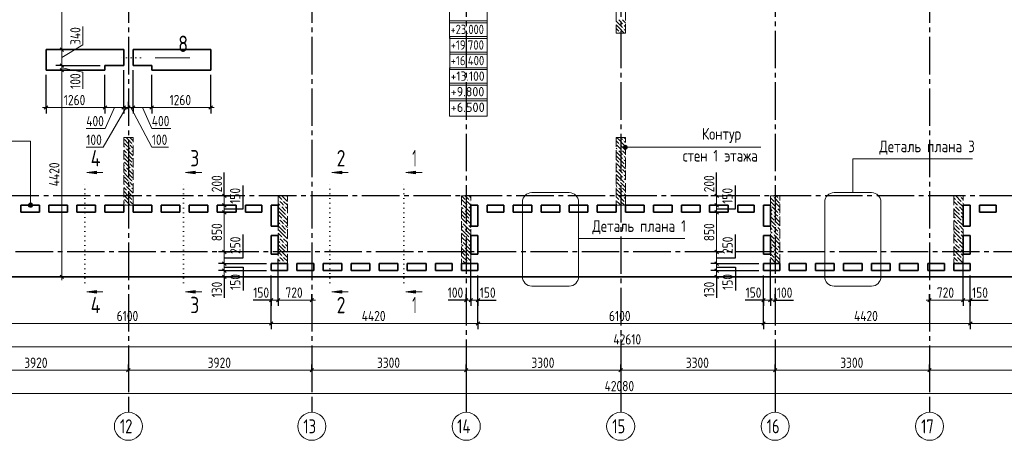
# Model space of a CAD drawing. Header units: millimetres. Extents: x 0 to 61017, y 0 to 42000.
# Tile 7 of 23: x 15398 to 36438, y 16370 to 25370. Entities that reach past the tile are written whole.
import ezdxf

# ---------------------------------------------------------------- set-up
doc = ezdxf.new("R2010")
doc.units = ezdxf.units.MM
for name, pattern in [('______2', [270, 200, -70]), ('______5', [1100, 800, -100, 100, -100]), ('______9', [100, 0, -100])]:
    doc.linetypes.add(name, pattern=pattern)
for name, color, linetype, lineweight in [('Standard', 7, 'Continuous', 25), ('Высотные отметки', 7, 'Continuous', 25), ('ЖБ Пилон', 180, 'Continuous', 25), ('Оси', 40, '______5', 18), ('Примечания', 7, 'Continuous', 25), ('Размерная выноска', 7, 'Continuous', 13), ('Узлы символ', 7, 'Continuous', 25)]:
    doc.layers.add(name, color=color, linetype=linetype, lineweight=lineweight)
doc.layers.add('ЖБ Перекрытие верхний уровень', color=7, linetype='Continuous', lineweight=25, true_color=0xe0e0ff)
doc.styles.add('GOST 2.304-81', font='txt')
doc.styles.add('ISOCPEUR', font='txt')

msp = doc.modelspace()

# ---------------------------------------------------------------- hatches: boundary and pattern name
at = {"layer": 'ЖБ Пилон', "linetype": 'Continuous', "lineweight": 18, "transparency": 33554687}
for points in [[(28290, 25263), (28297, 25270), (28303, 25263), (28297, 25257)], [(28140, 25107), (28143, 25103), (28140, 25100)], [(28210, 25103), (28217, 25110), (28223, 25103), (28217, 25097)], [(28290, 25183), (28297, 25190), (28303, 25183), (28297, 25177)], [(17620, 22827), (17623, 22823), (17620, 22820)], [(17620, 22747), (17623, 22743), (17620, 22740)], [(28290, 22783), (28297, 22790), (28303, 22783), (28297, 22777)], [(17650, 22623), (17657, 22630), (17663, 22623), (17657, 22617)], [(17730, 22703), (17737, 22710), (17743, 22703), (17737, 22697)], [(17770, 22583), (17777, 22590), (17783, 22583), (17777, 22577)], [(17810, 22703), (17817, 22710), (17820, 22707), (17820, 22700), (17817, 22697)], [(28140, 22707), (28143, 22703), (28140, 22700)], [(28170, 22583), (28177, 22590), (28183, 22583), (28177, 22577)], [(28210, 22703), (28217, 22710), (28223, 22703), (28217, 22697)], [(28250, 22583), (28257, 22590), (28263, 22583), (28257, 22577)], [(28330, 22663), (28337, 22670), (28340, 22667), (28340, 22660), (28337, 22657)], [(17620, 22427), (17623, 22423), (17620, 22420)], [(17620, 22347), (17623, 22343), (17620, 22340)], [(17690, 22503), (17697, 22510), (17703, 22503), (17697, 22497)], [(17730, 22303), (17737, 22310), (17743, 22303), (17737, 22297)], [(17810, 22303), (17817, 22310), (17820, 22307), (17820, 22300), (17817, 22297)], [(28140, 22307), (28143, 22303), (28140, 22300)], [(28210, 22303), (28217, 22310), (28223, 22303), (28217, 22297)], [(28290, 22463), (28297, 22470), (28303, 22463), (28297, 22457)], [(28290, 22383), (28297, 22390), (28303, 22383), (28297, 22377)], [(17650, 22223), (17657, 22230), (17663, 22223), (17657, 22217)], [(17690, 22103), (17697, 22110), (17703, 22103), (17697, 22097)], [(17770, 22183), (17777, 22190), (17783, 22183), (17777, 22177)], [(28170, 22183), (28177, 22190), (28183, 22183), (28177, 22177)], [(28250, 22183), (28257, 22190), (28263, 22183), (28257, 22177)], [(28330, 22263), (28337, 22270), (28340, 22267), (28340, 22260), (28337, 22257)], [(17620, 22027), (17623, 22023), (17620, 22020)], [(17620, 21947), (17623, 21943), (17620, 21940)], [(17730, 21903), (17737, 21910), (17743, 21903), (17737, 21897)], [(17810, 21903), (17817, 21910), (17820, 21907), (17820, 21900), (17817, 21897)], [(28140, 21907), (28143, 21903), (28140, 21900)], [(28210, 21903), (28217, 21910), (28223, 21903), (28217, 21897)], [(28290, 22063), (28297, 22070), (28303, 22063), (28297, 22057)], [(28290, 21983), (28297, 21990), (28303, 21983), (28297, 21977)], [(17650, 21823), (17657, 21830), (17663, 21823), (17657, 21817)], [(17690, 21703), (17697, 21710), (17703, 21703), (17697, 21697)], [(17770, 21783), (17777, 21790), (17783, 21783), (17777, 21777)], [(28170, 21783), (28177, 21790), (28183, 21783), (28177, 21777)], [(28250, 21783), (28257, 21790), (28263, 21783), (28257, 21777)], [(28330, 21863), (28337, 21870), (28340, 21867), (28340, 21860), (28337, 21857)], [(17620, 21627), (17623, 21623), (17620, 21620)], [(17620, 21547), (17623, 21543), (17620, 21540)], [(17730, 21503), (17737, 21510), (17743, 21503), (17737, 21497)], [(17810, 21503), (17817, 21510), (17820, 21507), (17820, 21500), (17817, 21497)], [(20930, 21503), (20937, 21510), (20943, 21503), (20937, 21497)], [(21010, 21503), (21017, 21510), (21023, 21503), (21017, 21497)], [(21090, 21583), (21097, 21590), (21103, 21583), (21097, 21577)], [(24930, 21503), (24937, 21510), (24943, 21503), (24937, 21497)], [(25010, 21503), (25017, 21510), (25023, 21503), (25017, 21497)], [(28140, 21507), (28143, 21503), (28140, 21500)], [(28210, 21503), (28217, 21510), (28223, 21503), (28217, 21497)], [(28290, 21663), (28297, 21670), (28303, 21663), (28297, 21657)], [(28290, 21583), (28297, 21590), (28303, 21583), (28297, 21577)], [(28330, 21463), (28337, 21470), (28340, 21467), (28340, 21460), (28337, 21457)], [(31490, 21583), (31497, 21590), (31503, 21583), (31497, 21577)], [(31530, 21463), (31537, 21470), (31543, 21463), (31537, 21457)], [(31610, 21543), (31617, 21550), (31623, 21543), (31617, 21537)], [(35410, 21503), (35417, 21510), (35423, 21503), (35417, 21497)], [(35490, 21583), (35497, 21590), (35503, 21583), (35497, 21577)], [(35530, 21463), (35537, 21470), (35543, 21463), (35537, 21457)], [(17650, 21423), (17657, 21430), (17663, 21423), (17657, 21417)], [(20970, 21383), (20977, 21390), (20983, 21383), (20977, 21377)], [(21050, 21383), (21057, 21390), (21063, 21383), (21057, 21377)], [(21090, 21263), (21097, 21270), (21103, 21263), (21097, 21257)], [(24850, 21423), (24857, 21430), (24863, 21423), (24857, 21417)], [(24890, 21303), (24897, 21310), (24903, 21303), (24897, 21297)], [(24970, 21383), (24977, 21390), (24983, 21383), (24977, 21377)], [(31450, 21383), (31457, 21390), (31463, 21383), (31457, 21377)], [(31490, 21263), (31497, 21270), (31503, 21263), (31497, 21257)], [(31570, 21343), (31577, 21350), (31583, 21343), (31577, 21337)], [(35370, 21383), (35377, 21390), (35383, 21383), (35377, 21377)], [(35450, 21383), (35457, 21390), (35463, 21383), (35457, 21377)], [(35490, 21263), (35497, 21270), (35503, 21263), (35497, 21257)], [(20930, 21103), (20937, 21110), (20943, 21103), (20937, 21097)], [(21010, 21103), (21017, 21110), (21023, 21103), (21017, 21097)], [(21090, 21183), (21097, 21190), (21103, 21183), (21097, 21177)], [(24930, 21103), (24937, 21110), (24943, 21103), (24937, 21097)], [(25010, 21103), (25017, 21110), (25023, 21103), (25017, 21097)], [(31490, 21183), (31497, 21190), (31503, 21183), (31497, 21177)], [(31530, 21063), (31537, 21070), (31543, 21063), (31537, 21057)], [(31610, 21223), (31617, 21230), (31623, 21223), (31617, 21217)], [(31610, 21143), (31617, 21150), (31623, 21143), (31617, 21137)], [(35410, 21103), (35417, 21110), (35423, 21103), (35417, 21097)], [(35490, 21183), (35497, 21190), (35503, 21183), (35497, 21177)], [(35530, 21063), (35537, 21070), (35543, 21063), (35537, 21057)], [(20970, 20983), (20977, 20990), (20983, 20983), (20977, 20977)], [(21050, 20983), (21057, 20990), (21063, 20983), (21057, 20977)], [(21090, 20863), (21097, 20870), (21103, 20863), (21097, 20857)], [(24850, 21023), (24857, 21030), (24863, 21023), (24857, 21017)], [(24890, 20903), (24897, 20910), (24903, 20903), (24897, 20897)], [(24970, 20983), (24977, 20990), (24983, 20983), (24977, 20977)], [(31450, 20983), (31457, 20990), (31463, 20983), (31457, 20977)], [(31490, 20863), (31497, 20870), (31503, 20863), (31497, 20857)], [(31570, 20943), (31577, 20950), (31583, 20943), (31577, 20937)], [(31610, 20823), (31617, 20830), (31623, 20823), (31617, 20817)], [(35370, 20983), (35377, 20990), (35383, 20983), (35377, 20977)], [(35450, 20983), (35457, 20990), (35463, 20983), (35457, 20977)], [(35490, 20863), (35497, 20870), (35503, 20863), (35497, 20857)], [(20930, 20703), (20937, 20710), (20943, 20703), (20937, 20697)], [(21010, 20703), (21017, 20710), (21023, 20703), (21017, 20697)], [(21090, 20783), (21097, 20790), (21103, 20783), (21097, 20777)], [(24850, 20623), (24857, 20630), (24863, 20623), (24857, 20617)], [(24930, 20703), (24937, 20710), (24943, 20703), (24937, 20697)], [(25010, 20703), (25017, 20710), (25023, 20703), (25017, 20697)], [(31490, 20783), (31497, 20790), (31503, 20783), (31497, 20777)], [(31530, 20663), (31537, 20670), (31543, 20663), (31537, 20657)], [(31610, 20743), (31617, 20750), (31623, 20743), (31617, 20737)], [(35410, 20703), (35417, 20710), (35423, 20703), (35417, 20697)], [(35490, 20783), (35497, 20790), (35503, 20783), (35497, 20777)], [(35530, 20663), (35537, 20670), (35543, 20663), (35537, 20657)], [(20970, 20583), (20977, 20590), (20983, 20583), (20977, 20577)], [(21050, 20583), (21057, 20590), (21063, 20583), (21057, 20577)], [(21090, 20463), (21097, 20470), (21103, 20463), (21097, 20457)], [(24890, 20503), (24897, 20510), (24903, 20503), (24897, 20497)], [(24970, 20583), (24977, 20590), (24983, 20583), (24977, 20577)], [(31450, 20583), (31457, 20590), (31463, 20583), (31457, 20577)], [(31490, 20463), (31497, 20470), (31503, 20463), (31497, 20457)], [(31570, 20543), (31577, 20550), (31583, 20543), (31577, 20537)], [(31610, 20423), (31617, 20430), (31623, 20423), (31617, 20417)], [(35370, 20583), (35377, 20590), (35383, 20583), (35377, 20577)], [(35450, 20583), (35457, 20590), (35463, 20583), (35457, 20577)], [(35490, 20463), (35497, 20470), (35503, 20463), (35497, 20457)], [(20930, 20303), (20937, 20310), (20943, 20303), (20937, 20297)], [(21010, 20303), (21017, 20310), (21023, 20303), (21017, 20297)], [(21090, 20383), (21097, 20390), (21103, 20383), (21097, 20377)], [(24850, 20223), (24857, 20230), (24863, 20223), (24857, 20217)], [(24930, 20303), (24937, 20310), (24943, 20303), (24937, 20297)], [(25010, 20303), (25017, 20310), (25023, 20303), (25017, 20297)], [(31490, 20383), (31497, 20390), (31503, 20383), (31497, 20377)], [(31530, 20263), (31537, 20270), (31543, 20263), (31537, 20257)], [(31610, 20343), (31617, 20350), (31623, 20343), (31617, 20337)], [(35410, 20303), (35417, 20310), (35423, 20303), (35417, 20297)], [(35490, 20383), (35497, 20390), (35503, 20383), (35497, 20377)], [(35530, 20263), (35537, 20270), (35543, 20263), (35537, 20257)], [(20970, 20183), (20977, 20190), (20983, 20183), (20977, 20177)], [(21050, 20183), (21057, 20190), (21063, 20183), (21057, 20177)], [(24970, 20183), (24977, 20190), (24983, 20183), (24977, 20177)], [(31450, 20183), (31457, 20190), (31463, 20183), (31457, 20177)], [(35370, 20183), (35377, 20190), (35383, 20183), (35377, 20177)], [(35450, 20183), (35457, 20190), (35463, 20183), (35457, 20177)]]:
    msp.add_hatch(color=7, dxfattribs=at).paths.add_polyline_path(points, flags=16)
at = {"layer": 'Примечания', "linetype": 'Continuous', "lineweight": 13, "transparency": 33554687}
for points in [[(28301, 22617), (28301, 22662), (28295, 22639)], [(28317, 22601), (28317, 22678), (28301, 22662)], [(28317, 22601), (28301, 22662), (28301, 22617)], [(28340, 22594), (28340, 22684), (28317, 22678)], [(28340, 22594), (28317, 22678), (28317, 22601)], [(28363, 22601), (28363, 22678), (28340, 22684)], [(28363, 22601), (28340, 22684), (28340, 22594)], [(28379, 22617), (28379, 22662), (28363, 22678)], [(28379, 22617), (28363, 22678), (28363, 22601)], [(28379, 22662), (28379, 22617), (28385, 22639)], [(15669, 21422), (15591, 21422), (15585, 21400)], [(15669, 21422), (15585, 21400), (15675, 21400)], [(15675, 21400), (15585, 21400), (15591, 21377)], [(15653, 21439), (15607, 21439), (15591, 21422)], [(15653, 21439), (15591, 21422), (15669, 21422)], [(15675, 21400), (15591, 21377), (15669, 21377)], [(15669, 21377), (15591, 21377), (15607, 21361)], [(15607, 21439), (15653, 21439), (15630, 21445)], [(15669, 21377), (15607, 21361), (15653, 21361)], [(15653, 21361), (15607, 21361), (15630, 21355)]]:
    msp.add_hatch(color=7, dxfattribs=at).paths.add_polyline_path(points)
at = {"layer": 'Узлы символ', "linetype": 'Continuous', "lineweight": 13, "transparency": 33554687}
for points in [[(17040, 22072), (16830, 22102), (17040, 22132)], [(19150, 22072), (18940, 22102), (19150, 22132)], [(22280, 22072), (22070, 22102), (22280, 22132)], [(23858, 22072), (23648, 22102), (23858, 22132)], [(17040, 19515), (16830, 19545), (17040, 19575)], [(19150, 19515), (18940, 19545), (19150, 19575)], [(22280, 19515), (22070, 19545), (22280, 19575)], [(23858, 19515), (23648, 19545), (23858, 19575)]]:
    msp.add_hatch(color=7, dxfattribs=at).paths.add_polyline_path(points, flags=16)

# ---------------------------------------------------------------- linework, layer by layer
at = {"layer": 'Standard', "color": 7, "linetype": 'Continuous', "lineweight": 13, "transparency": 33554687}
for p, q in [((16297, 27100), (16297, 24730)), ((16747, 24830), (16747, 25221)), ((16297, 24560), (16747, 24830)), ((16297, 24730), (16297, 24390)), ((16297, 24390), (16297, 24290)), ((16297, 24340), (16747, 24250)), ((16297, 24290), (16297, 19870)), ((16747, 24250), (16747, 23890)), ((15960, 23490), (15885, 23490)), ((17670, 23490), (17180, 22640)), ((17220, 23490), (17620, 23490)), ((17420, 23490), (17227, 23040)), ((17620, 23490), (17720, 23490)), ((17720, 23490), (17820, 23490)), ((17770, 23490), (18220, 22640)), ((17820, 23490), (18220, 23490)), ((18020, 23490), (18220, 23040)), ((18220, 23490), (19480, 23490)), ((19480, 23490), (19555, 23490)), ((17227, 23040), (16820, 23040)), ((18220, 23040), (18627, 23040)), ((17180, 22640), (16820, 22640)), ((18220, 22640), (18580, 22640)), ((19770, 21600), (19770, 21675)), ((30290, 21600), (30290, 21675)), ((19770, 21250), (19770, 20400)), ((30290, 21250), (30290, 20400)), ((19770, 20400), (19770, 20150)), ((30290, 20400), (30290, 20150)), ((19770, 20150), (19770, 20000)), ((19770, 20000), (19770, 19870)), ((30290, 20150), (30290, 20000)), ((30290, 20000), (30290, 19870)), ((16297, 19870), (16297, 19795)), ((19770, 19870), (19770, 19795)), ((30290, 19870), (30290, 19795)), ((20770, 19370), (20695, 19370)), ((20770, 19370), (20920, 19370)), ((20920, 19370), (21640, 19370)), ((21640, 19370), (21715, 19370)), ((24940, 19370), (24865, 19370)), ((25040, 19370), (24940, 19370)), ((25190, 19370), (25040, 19370)), ((25190, 19370), (25265, 19370)), ((31290, 19370), (31215, 19370)), ((31290, 19370), (31440, 19370)), ((31440, 19370), (31540, 19370)), ((31540, 19370), (31615, 19370)), ((34840, 19370), (34765, 19370)), ((35560, 19370), (34840, 19370)), ((35710, 19370), (35560, 19370)), ((35710, 19370), (35785, 19370)), ((14670, 18870), (20770, 18870)), ((20770, 18870), (25190, 18870)), ((25190, 18870), (31290, 18870)), ((31290, 18870), (35710, 18870)), ((35710, 18870), (41810, 18870)), ((7100, 18370), (49710, 18370)), ((13800, 17870), (17720, 17870)), ((17720, 17870), (21640, 17870)), ((21640, 17870), (24940, 17870)), ((24940, 17870), (28240, 17870)), ((28240, 17870), (31540, 17870)), ((31540, 17870), (34840, 17870)), ((34840, 17870), (38760, 17870)), ((49280, 17370), (7200, 17370))]:
    msp.add_line(p, q, dxfattribs=at)
at = {"layer": 'Standard', "color": 251, "linetype": 'Continuous', "lineweight": -3, "true_color": 0x656565, "transparency": 33554687}
for p, q in [((16297, 24730), (16172, 24730)), ((16297, 24730), (16422, 24730)), ((16297, 24390), (16172, 24390)), ((16297, 24290), (16172, 24290)), ((16297, 24390), (16422, 24390)), ((16297, 24290), (16422, 24290)), ((16297, 24290), (16297, 24290)), ((15960, 23490), (15960, 24190)), ((19480, 23490), (19480, 24190)), ((15960, 23490), (15960, 23615)), ((17220, 23490), (17220, 23615)), ((17620, 23490), (17620, 23615)), ((17720, 23490), (17720, 23615)), ((17820, 23490), (17820, 23615)), ((18220, 23490), (18220, 23615)), ((19480, 23490), (19480, 23615)), ((15960, 23490), (15960, 23365)), ((17220, 23490), (17220, 23365)), ((17620, 23490), (17620, 23365)), ((17720, 23490), (17720, 23365)), ((17720, 23490), (17720, 23490)), ((17820, 23490), (17820, 23365)), ((18220, 23490), (18220, 23365)), ((19480, 23490), (19480, 23365)), ((19770, 21600), (19645, 21600)), ((19770, 21600), (19895, 21600)), ((19770, 21600), (19770, 21600)), ((30290, 21600), (30165, 21600)), ((30290, 21600), (30415, 21600)), ((30290, 21600), (30290, 21600)), ((19770, 21400), (19645, 21400)), ((19770, 21400), (19895, 21400)), ((19770, 21400), (19770, 21400)), ((30290, 21400), (30165, 21400)), ((30290, 21400), (30415, 21400)), ((30290, 21400), (30290, 21400)), ((19770, 21250), (19645, 21250)), ((19770, 21250), (19895, 21250)), ((19770, 21250), (19770, 21250)), ((30290, 21250), (30165, 21250)), ((30290, 21250), (30415, 21250)), ((30290, 21250), (30290, 21250)), ((19770, 20400), (19645, 20400)), ((19770, 20400), (19895, 20400)), ((19770, 20400), (19770, 20400)), ((30290, 20400), (30165, 20400)), ((30290, 20400), (30415, 20400)), ((30290, 20400), (30290, 20400)), ((19770, 20150), (19645, 20150)), ((19770, 20000), (19645, 20000)), ((19770, 20150), (19895, 20150)), ((19770, 20000), (19895, 20000)), ((30290, 20150), (30165, 20150)), ((30290, 20000), (30165, 20000)), ((30290, 20150), (30415, 20150)), ((30290, 20000), (30415, 20000)), ((16297, 19870), (16172, 19870)), ((16297, 19870), (16422, 19870)), ((16297, 19870), (16297, 19870)), ((19770, 19870), (19645, 19870)), ((19770, 19870), (19895, 19870)), ((19770, 19870), (19770, 19870)), ((30290, 19870), (30165, 19870)), ((30290, 19870), (30415, 19870)), ((30290, 19870), (30290, 19870)), ((20770, 19370), (20770, 19495)), ((20770, 19370), (20770, 19245)), ((20920, 19370), (20920, 19495)), ((20920, 19370), (20920, 19245)), ((21640, 19370), (21640, 19495)), ((21640, 19370), (21640, 19245)), ((21640, 19370), (21640, 19305)), ((24940, 19370), (24940, 19495)), ((24940, 19370), (24940, 19245)), ((24940, 19370), (24940, 19190)), ((25040, 19370), (25040, 19495)), ((25040, 19370), (25040, 19245)), ((25190, 19370), (25190, 19495)), ((25190, 19370), (25190, 19245)), ((31290, 19370), (31290, 19495)), ((31290, 19370), (31290, 19245)), ((31440, 19370), (31440, 19495)), ((31440, 19370), (31440, 19245)), ((31540, 19370), (31540, 19495)), ((31540, 19370), (31540, 19245)), ((31540, 19370), (31540, 19190)), ((34840, 19370), (34840, 19495)), ((34840, 19370), (34840, 19245)), ((34840, 19370), (34840, 19305)), ((35560, 19370), (35560, 19495)), ((35560, 19370), (35560, 19245)), ((35710, 19370), (35710, 19495)), ((35710, 19370), (35710, 19245)), ((20770, 18870), (20770, 18995)), ((25190, 18870), (25190, 18995)), ((31290, 18870), (31290, 18995)), ((35710, 18870), (35710, 18995)), ((20770, 18870), (20770, 18745)), ((25190, 18870), (25190, 18745)), ((31290, 18870), (31290, 18745)), ((35710, 18870), (35710, 18745)), ((17720, 17870), (17720, 17995)), ((21640, 17870), (21640, 17995)), ((24940, 17870), (24940, 17995)), ((28240, 17870), (28240, 17995)), ((31540, 17870), (31540, 17995)), ((34840, 17870), (34840, 17995)), ((17720, 17870), (17720, 17745)), ((17720, 17870), (17720, 17418)), ((21640, 17870), (21640, 17745)), ((21640, 17870), (21640, 17418)), ((24940, 17870), (24940, 17745)), ((24940, 17870), (24940, 17418)), ((28240, 17870), (28240, 17745)), ((28240, 17870), (28240, 17418)), ((31540, 17870), (31540, 17745)), ((31540, 17870), (31540, 17418)), ((34840, 17870), (34840, 17745)), ((34840, 17870), (34840, 17418))]:
    msp.add_line(p, q, dxfattribs=at)
at = {"layer": 'Standard', "color": 7, "linetype": 'Continuous', "lineweight": 25, "transparency": 33554687}
for p, q in [((16260, 24767), (16335, 24692)), ((16260, 24428), (16335, 24353)), ((16260, 24328), (16335, 24253)), ((15922, 23453), (15997, 23528)), ((17183, 23453), (17258, 23528)), ((17582, 23453), (17658, 23528)), ((17682, 23453), (17758, 23528)), ((17782, 23453), (17858, 23528)), ((18182, 23453), (18258, 23528)), ((19442, 23453), (19517, 23528)), ((19733, 21638), (19807, 21562)), ((30253, 21638), (30328, 21562)), ((19733, 21438), (19807, 21362)), ((19733, 21287), (19807, 21212)), ((30253, 21438), (30328, 21362)), ((30253, 21287), (30328, 21212)), ((19733, 20438), (19807, 20362)), ((30253, 20438), (30328, 20362)), ((19733, 20187), (19807, 20112)), ((19733, 20038), (19807, 19962)), ((30253, 20187), (30328, 20112)), ((30253, 20038), (30328, 19962)), ((16260, 19907), (16335, 19833)), ((19733, 19907), (19807, 19833)), ((30253, 19907), (30328, 19833)), ((20733, 19333), (20807, 19407)), ((20882, 19333), (20958, 19407)), ((21602, 19333), (21677, 19407)), ((24977, 19407), (24902, 19333)), ((25077, 19407), (25002, 19333)), ((25228, 19407), (25153, 19333)), ((31253, 19333), (31328, 19407)), ((31402, 19333), (31477, 19407)), ((31502, 19333), (31577, 19407)), ((34877, 19407), (34802, 19333)), ((35597, 19407), (35522, 19333)), ((35748, 19407), (35672, 19333)), ((20733, 18833), (20807, 18907)), ((25153, 18833), (25228, 18907)), ((31253, 18833), (31328, 18907)), ((35672, 18833), (35748, 18907)), ((17682, 17833), (17758, 17907)), ((21602, 17833), (21677, 17907)), ((24902, 17833), (24977, 17907)), ((28202, 17833), (28277, 17907)), ((31502, 17833), (31577, 17907)), ((34802, 17833), (34877, 17907))]:
    msp.add_line(p, q, dxfattribs=at)
at = {"layer": 'Standard', "color": 251, "linetype": 'Continuous', "lineweight": -3, "true_color": 0x656565, "transparency": 33554687}
for points in [[(16297, 24730), (16697, 24730), (16697, 24730), (17120, 24730)], [(16297, 24390), (16710, 24390), (16710, 24390), (17120, 24390)], [(17620, 23490), (17620, 23507), (17620, 23507), (17620, 24071), (17620, 24071), (17620, 24290)], [(17820, 23490), (17820, 23507), (17820, 23507), (17820, 24156), (17820, 24156), (17820, 24290)], [(17220, 23490), (17220, 23507), (17220, 23507), (17220, 23899), (17220, 23899), (17220, 24190)], [(18220, 23490), (18220, 23507), (18220, 23507), (18220, 24190)], [(20920, 19370), (20920, 19387), (20920, 19387), (20920, 19714), (20920, 19714), (20920, 20250)], [(25040, 19370), (25040, 19387), (25040, 19387), (25040, 20250)], [(31440, 19370), (31440, 19387), (31440, 19387), (31440, 19835), (31440, 19835), (31440, 20250)], [(35560, 19370), (35560, 19387), (35560, 19387), (35560, 20250)], [(19770, 20150), (20036, 20150), (20036, 20150), (20670, 20150)], [(19770, 20000), (20064, 20000), (20064, 20000), (20670, 20000)], [(30290, 20150), (30556, 20150), (30556, 20150), (31190, 20150)], [(30290, 20000), (30584, 20000), (30584, 20000), (31190, 20000)], [(20770, 19370), (20770, 19387), (20770, 19387), (20770, 19627), (20770, 19627), (20770, 19900)], [(20770, 18870), (20770, 18887), (20770, 18887), (20770, 18887), (20770, 18887), (20770, 18887), (20770, 18887), (20770, 18887), (20770, 18887), (20770, 18887), (20770, 18887), (20770, 18887), (20770, 18887), (20770, 19900)], [(25190, 19370), (25190, 19387), (25190, 19387), (25190, 19900)], [(25190, 18870), (25190, 18887), (25190, 18887), (25190, 18887), (25190, 18887), (25190, 18887), (25190, 18887), (25190, 18887), (25190, 18887), (25190, 18887), (25190, 18887), (25190, 19900)], [(31290, 19370), (31290, 19387), (31290, 19387), (31290, 19716), (31290, 19716), (31290, 19900)], [(31290, 18870), (31290, 18887), (31290, 18887), (31290, 18887), (31290, 18887), (31290, 18887), (31290, 18887), (31290, 18887), (31290, 18887), (31290, 19900)], [(35710, 19370), (35710, 19387), (35710, 19387), (35710, 19900)], [(35710, 18870), (35710, 18887), (35710, 18887), (35710, 18887), (35710, 18887), (35710, 18887), (35710, 18887), (35710, 19900)]]:
    msp.add_lwpolyline(points, dxfattribs=at)
at = {"layer": 'Standard', "color": 7, "linetype": 'Continuous', "lineweight": 13, "transparency": 33554687}
for points in [[(15960, 23490), (16252, 23490), (16252, 23490), (16271, 23490), (16271, 23490), (16316, 23490), (16316, 23490), (16393, 23490), (16393, 23490), (17220, 23490)], [(19770, 21600), (19770, 21588), (19770, 21588), (19770, 21543), (19770, 21543), (19770, 21437), (19770, 21437), (19770, 21400)], [(30290, 21600), (30290, 21595), (30290, 21595), (30290, 21543), (30290, 21543), (30290, 21437), (30290, 21437), (30290, 21400)], [(19770, 21400), (19770, 21361), (19770, 21361), (19770, 21250)], [(30290, 21400), (30290, 21361), (30290, 21361), (30290, 21250)]]:
    msp.add_lwpolyline(points, dxfattribs=at)
at = {"layer": 'Высотные отметки', "color": 7, "linetype": 'Continuous', "lineweight": 18, "transparency": 33554687}
for points in [[(24585, 25302), (25388, 25302), (25388, 25675), (24585, 25675), (24585, 25302)], [(24585, 24969), (25388, 24969), (25388, 25342), (24585, 25342), (24585, 24969)], [(24586, 24635), (25387, 24635), (25387, 25009), (24586, 25009), (24586, 24635)], [(24586, 24302), (25387, 24302), (25387, 24675), (24586, 24675), (24586, 24302)], [(24585, 23969), (25387, 23969), (25387, 24342), (24585, 24342), (24585, 23969)], [(24585, 23635), (25388, 23635), (25388, 24009), (24585, 24009), (24585, 23635)], [(24584, 23302), (25389, 23302), (25389, 23675), (24584, 23675), (24584, 23302)]]:
    msp.add_lwpolyline(points, dxfattribs=at)
at = {"layer": 'ЖБ Перекрытие верхний уровень', "color": 7, "linetype": 'Continuous', "lineweight": 35, "transparency": 33554687}
for p, q in [((17220, 24730), (15960, 24730)), ((15960, 24730), (15960, 24290)), ((17620, 24730), (17220, 24730)), ((17620, 24390), (17620, 24730)), ((18220, 24730), (17820, 24730)), ((17820, 24730), (17820, 24390)), ((18220, 24730), (17820, 24730)), ((17820, 24730), (17820, 24390)), ((19480, 24730), (18220, 24730)), ((19480, 24290), (19480, 24730)), ((15960, 24290), (17220, 24290)), ((17220, 24390), (17620, 24390)), ((17220, 24290), (17220, 24390)), ((17820, 24390), (18220, 24390)), ((17820, 24390), (18220, 24390)), ((18220, 24390), (18220, 24290)), ((18220, 24290), (19480, 24290)), ((15420, 21250), (15420, 21400)), ((15420, 21400), (15820, 21400)), ((15820, 21400), (15820, 21250)), ((16020, 21400), (16420, 21400)), ((16020, 21250), (16020, 21400)), ((16420, 21400), (16420, 21250)), ((16620, 21400), (17020, 21400)), ((16620, 21250), (16620, 21400)), ((17020, 21400), (17020, 21250)), ((17220, 21250), (17220, 21400)), ((17220, 21400), (17620, 21400)), ((17620, 21400), (17620, 21250)), ((17820, 21250), (17820, 21400)), ((17820, 21400), (18220, 21400)), ((18220, 21400), (18220, 21250)), ((18420, 21250), (18420, 21400)), ((18420, 21400), (18820, 21400)), ((18820, 21400), (18820, 21250)), ((19020, 21250), (19020, 21400)), ((19020, 21400), (19420, 21400)), ((19420, 21400), (19420, 21250)), ((19620, 21400), (20020, 21400)), ((19620, 21250), (19620, 21400)), ((20020, 21400), (20020, 21250)), ((20220, 21250), (20220, 21400)), ((20220, 21400), (20570, 21400)), ((20570, 21400), (20570, 21250)), ((20770, 20950), (20770, 21400)), ((20770, 21400), (20920, 21400)), ((20920, 21400), (20920, 20950)), ((25040, 21400), (25190, 21400)), ((25040, 20950), (25040, 21400)), ((25190, 21400), (25190, 20950)), ((25390, 21250), (25390, 21400)), ((25390, 21400), (25740, 21400)), ((25740, 21400), (25740, 21250)), ((25940, 21400), (26340, 21400)), ((25940, 21250), (25940, 21400)), ((26340, 21400), (26340, 21250)), ((26540, 21250), (26540, 21400)), ((26540, 21400), (26940, 21400)), ((26940, 21400), (26940, 21250)), ((27140, 21250), (27140, 21400)), ((27140, 21400), (27540, 21400)), ((27540, 21400), (27540, 21250)), ((27740, 21400), (28140, 21400)), ((27740, 21250), (27740, 21400)), ((28140, 21400), (28140, 21250)), ((28340, 21400), (28740, 21400)), ((28340, 21250), (28340, 21400)), ((28740, 21400), (28740, 21250)), ((28940, 21250), (28940, 21400)), ((28940, 21400), (29340, 21400)), ((29340, 21400), (29340, 21250)), ((29540, 21250), (29540, 21400)), ((29540, 21400), (29940, 21400)), ((29940, 21400), (29940, 21250)), ((30140, 21250), (30140, 21400)), ((30140, 21400), (30540, 21400)), ((30540, 21400), (30540, 21250)), ((30740, 21250), (30740, 21400)), ((30740, 21400), (31090, 21400)), ((31090, 21400), (31090, 21250)), ((31290, 20950), (31290, 21400)), ((31290, 21400), (31440, 21400)), ((31440, 21400), (31440, 20950)), ((35560, 20950), (35560, 21400)), ((35560, 21400), (35710, 21400)), ((35710, 21400), (35710, 20950)), ((35910, 21250), (35910, 21400)), ((35910, 21400), (36260, 21400)), ((36260, 21400), (36260, 21250)), ((15820, 21250), (15420, 21250)), ((16420, 21250), (16020, 21250)), ((17020, 21250), (16620, 21250)), ((17620, 21250), (17220, 21250)), ((18220, 21250), (17820, 21250)), ((18820, 21250), (18420, 21250)), ((19420, 21250), (19020, 21250)), ((20020, 21250), (19620, 21250)), ((20570, 21250), (20220, 21250)), ((25740, 21250), (25390, 21250)), ((26340, 21250), (25940, 21250)), ((26940, 21250), (26540, 21250)), ((27540, 21250), (27140, 21250)), ((28140, 21250), (27740, 21250)), ((28740, 21250), (28340, 21250)), ((29340, 21250), (28940, 21250)), ((29940, 21250), (29540, 21250)), ((30540, 21250), (30140, 21250)), ((31090, 21250), (30740, 21250)), ((36260, 21250), (35910, 21250)), ((20920, 20950), (20770, 20950)), ((25190, 20950), (25040, 20950)), ((31440, 20950), (31290, 20950)), ((35710, 20950), (35560, 20950)), ((20770, 20350), (20770, 20750)), ((20770, 20750), (20920, 20750)), ((20920, 20750), (20920, 20350)), ((25040, 20350), (25040, 20750)), ((25040, 20750), (25190, 20750)), ((25190, 20750), (25190, 20350)), ((31290, 20350), (31290, 20750)), ((31290, 20750), (31440, 20750)), ((31440, 20750), (31440, 20350)), ((35560, 20750), (35710, 20750)), ((35560, 20350), (35560, 20750)), ((35710, 20750), (35710, 20350)), ((20920, 20350), (20770, 20350)), ((25190, 20350), (25040, 20350)), ((31440, 20350), (31290, 20350)), ((35710, 20350), (35560, 20350)), ((20770, 20000), (20770, 20150)), ((20770, 20150), (21120, 20150)), ((21120, 20000), (20770, 20000)), ((21120, 20150), (21120, 20000)), ((21320, 20000), (21320, 20150)), ((21320, 20150), (21680, 20150)), ((21680, 20000), (21320, 20000)), ((21680, 20150), (21680, 20000)), ((21880, 20150), (22280, 20150)), ((21880, 20000), (21880, 20150)), ((22280, 20000), (21880, 20000)), ((22280, 20150), (22280, 20000)), ((22480, 20000), (22480, 20150)), ((22480, 20150), (22880, 20150)), ((22880, 20000), (22480, 20000)), ((22880, 20150), (22880, 20000)), ((23080, 20000), (23080, 20150)), ((23080, 20150), (23480, 20150)), ((23480, 20000), (23080, 20000)), ((23480, 20150), (23480, 20000)), ((23680, 20150), (24080, 20150)), ((23680, 20000), (23680, 20150)), ((24080, 20000), (23680, 20000)), ((24080, 20150), (24080, 20000)), ((24280, 20000), (24280, 20150)), ((24280, 20150), (24640, 20150)), ((24640, 20000), (24280, 20000)), ((24640, 20150), (24640, 20000)), ((24840, 20000), (24840, 20150)), ((24840, 20150), (25190, 20150)), ((25190, 20000), (24840, 20000)), ((25190, 20150), (25190, 20000)), ((31290, 20000), (31290, 20150)), ((31290, 20150), (31640, 20150)), ((31640, 20000), (31290, 20000)), ((31640, 20150), (31640, 20000)), ((31840, 20000), (31840, 20150)), ((31840, 20150), (32200, 20150)), ((32200, 20000), (31840, 20000)), ((32200, 20150), (32200, 20000)), ((32400, 20000), (32400, 20150)), ((32400, 20150), (32800, 20150)), ((32800, 20000), (32400, 20000)), ((32800, 20150), (32800, 20000)), ((33000, 20000), (33000, 20150)), ((33000, 20150), (33400, 20150)), ((33400, 20000), (33000, 20000)), ((33400, 20150), (33400, 20000)), ((33600, 20000), (33600, 20150)), ((33600, 20150), (34000, 20150)), ((34000, 20000), (33600, 20000)), ((34000, 20150), (34000, 20000)), ((34200, 20000), (34200, 20150)), ((34200, 20150), (34600, 20150)), ((34600, 20000), (34200, 20000)), ((34600, 20150), (34600, 20000)), ((34800, 20150), (35160, 20150)), ((34800, 20000), (34800, 20150)), ((35160, 20000), (34800, 20000)), ((35160, 20150), (35160, 20000)), ((35360, 20000), (35360, 20150)), ((35360, 20150), (35710, 20150)), ((35710, 20000), (35360, 20000)), ((35710, 20150), (35710, 20000)), ((7100, 19870), (28240, 19870)), ((28240, 19870), (49710, 19870))]:
    msp.add_line(p, q, dxfattribs=at)
at = {"layer": 'ЖБ Пилон', "color": 253, "linetype": '______2', "lineweight": 13, "true_color": 0xa0a0a0, "transparency": 33554687}
for p, q in [((28140, 26880), (28140, 25080)), ((28340, 25080), (28340, 26880)), ((28140, 25080), (28340, 25080)), ((17620, 22850), (17620, 21400)), ((17820, 22850), (17620, 22850)), ((17820, 21400), (17820, 22850)), ((28140, 22850), (28140, 21400)), ((28340, 22850), (28140, 22850)), ((28340, 21400), (28340, 22850)), ((20920, 21600), (20920, 20150)), ((21120, 21600), (20920, 21600)), ((21120, 20150), (21120, 21600)), ((24840, 21600), (24840, 20150)), ((25040, 21600), (24840, 21600)), ((25040, 20150), (25040, 21600)), ((31440, 21600), (31440, 20150)), ((31640, 21600), (31440, 21600)), ((31640, 20150), (31640, 21600)), ((35360, 21600), (35360, 20150)), ((35560, 21600), (35360, 21600)), ((35560, 20150), (35560, 21600)), ((17620, 21400), (17820, 21400)), ((28140, 21400), (28340, 21400)), ((20920, 20150), (21120, 20150)), ((24840, 20150), (25040, 20150)), ((31440, 20150), (31640, 20150)), ((35360, 20150), (35560, 20150))]:
    msp.add_line(p, q, dxfattribs=at)
at = {"layer": 'ЖБ Пилон', "color": 9, "linetype": 'Continuous', "lineweight": 18, "true_color": 0xc7c7c7, "transparency": 33554687}
for p, q in [((28197, 25283), (28140, 25340)), ((28140, 25260), (28197, 25203)), ((28197, 25363), (28277, 25283)), ((28197, 25283), (28277, 25203)), ((28277, 25363), (28340, 25300)), ((28140, 25180), (28197, 25123)), ((28160, 25080), (28157, 25083)), ((28197, 25203), (28317, 25083)), ((28237, 25083), (28240, 25080)), ((28340, 25220), (28317, 25243)), ((28317, 25163), (28340, 25140)), ((17637, 22803), (17717, 22723)), ((17717, 22803), (17670, 22850)), ((17717, 22803), (17797, 22723)), ((17750, 22850), (17797, 22803)), ((17797, 22803), (17820, 22780)), ((28140, 22780), (28197, 22723)), ((28150, 22850), (28197, 22803)), ((28197, 22803), (28317, 22683)), ((28230, 22850), (28277, 22803)), ((28340, 22820), (28317, 22843)), ((28317, 22763), (28340, 22740)), ((17620, 22660), (17637, 22643)), ((17620, 22580), (17677, 22523)), ((17637, 22723), (17757, 22603)), ((17797, 22483), (17677, 22603)), ((17797, 22643), (17757, 22683)), ((17820, 22620), (17797, 22643)), ((17797, 22563), (17820, 22540)), ((28140, 22620), (28157, 22603)), ((28197, 22483), (28140, 22540)), ((28197, 22643), (28157, 22683)), ((28237, 22603), (28197, 22643)), ((28197, 22563), (28277, 22483)), ((28237, 22683), (28340, 22580)), ((28277, 22563), (28340, 22500)), ((17717, 22403), (17620, 22500)), ((17637, 22403), (17717, 22323)), ((17637, 22323), (17757, 22203)), ((17717, 22483), (17797, 22403)), ((17717, 22403), (17797, 22323)), ((17797, 22483), (17820, 22460)), ((17797, 22403), (17820, 22380)), ((28140, 22460), (28197, 22403)), ((28140, 22380), (28197, 22323)), ((28197, 22483), (28277, 22403)), ((28197, 22403), (28317, 22283)), ((28340, 22420), (28317, 22443)), ((28317, 22363), (28340, 22340)), ((17620, 22260), (17637, 22243)), ((17620, 22180), (17677, 22123)), ((17717, 22003), (17620, 22100)), ((17797, 22083), (17677, 22203)), ((17797, 22243), (17757, 22283)), ((17820, 22220), (17797, 22243)), ((17797, 22163), (17820, 22140)), ((28140, 22220), (28157, 22203)), ((28197, 22083), (28140, 22140)), ((28197, 22243), (28157, 22283)), ((28237, 22203), (28197, 22243)), ((28197, 22163), (28277, 22083)), ((28237, 22283), (28340, 22180)), ((28277, 22163), (28340, 22100)), ((17637, 22003), (17717, 21923)), ((17637, 21923), (17757, 21803)), ((17717, 22083), (17797, 22003)), ((17717, 22003), (17797, 21923)), ((17797, 21843), (17757, 21883)), ((17797, 22083), (17820, 22060)), ((17797, 22003), (17820, 21980)), ((28140, 22060), (28197, 22003)), ((28140, 21980), (28197, 21923)), ((28197, 21843), (28157, 21883)), ((28197, 22083), (28277, 22003)), ((28197, 22003), (28317, 21883)), ((28237, 21883), (28340, 21780)), ((28340, 22020), (28317, 22043)), ((28317, 21963), (28340, 21940)), ((17620, 21860), (17637, 21843)), ((17620, 21780), (17677, 21723)), ((17717, 21603), (17620, 21700)), ((17797, 21683), (17677, 21803)), ((17717, 21683), (17797, 21603)), ((17820, 21820), (17797, 21843)), ((17797, 21763), (17820, 21740)), ((17797, 21683), (17820, 21660)), ((28140, 21820), (28157, 21803)), ((28197, 21683), (28140, 21740)), ((28237, 21803), (28197, 21843)), ((28197, 21763), (28277, 21683)), ((28197, 21683), (28277, 21603)), ((28277, 21763), (28340, 21700)), ((17637, 21603), (17717, 21523)), ((17637, 21523), (17757, 21403)), ((17717, 21603), (17797, 21523)), ((17797, 21443), (17757, 21483)), ((17797, 21603), (17820, 21580)), ((20920, 21600), (20997, 21523)), ((20997, 21443), (20957, 21483)), ((21000, 21600), (21117, 21483)), ((21037, 21483), (21120, 21400)), ((21117, 21563), (21120, 21560)), ((24840, 21600), (24917, 21523)), ((24840, 21520), (24957, 21403)), ((24920, 21600), (24997, 21523)), ((24997, 21443), (24957, 21483)), ((25000, 21600), (25040, 21560)), ((25037, 21483), (25040, 21480)), ((28140, 21660), (28197, 21603)), ((28140, 21580), (28197, 21523)), ((28197, 21443), (28157, 21483)), ((28197, 21603), (28317, 21483)), ((28237, 21483), (28320, 21400)), ((28340, 21620), (28317, 21643)), ((28317, 21563), (28340, 21540)), ((31440, 21560), (31517, 21483)), ((31440, 21480), (31557, 21363)), ((31517, 21563), (31637, 21443)), ((31597, 21563), (31560, 21600)), ((31637, 21523), (31640, 21520)), ((35360, 21560), (35397, 21523)), ((35397, 21443), (35360, 21480)), ((35400, 21600), (35517, 21483)), ((35437, 21483), (35557, 21363)), ((35517, 21563), (35560, 21520)), ((17620, 21460), (17637, 21443)), ((17680, 21400), (17677, 21403)), ((17820, 21420), (17797, 21443)), ((20920, 21440), (20957, 21403)), ((20997, 21283), (20920, 21360)), ((20920, 21280), (20997, 21203)), ((21037, 21403), (20997, 21443)), ((20997, 21363), (21077, 21283)), ((20997, 21283), (21077, 21203)), ((21077, 21363), (21120, 21320)), ((24840, 21360), (24877, 21323)), ((24917, 21203), (24840, 21280)), ((24997, 21283), (24877, 21403)), ((24917, 21283), (24997, 21203)), ((25037, 21403), (24997, 21443)), ((24997, 21363), (25040, 21320)), ((24997, 21283), (25040, 21240)), ((28140, 21420), (28157, 21403)), ((28237, 21403), (28197, 21443)), ((31440, 21320), (31477, 21283)), ((31477, 21363), (31597, 21243)), ((31557, 21443), (31640, 21360)), ((31640, 21280), (31597, 21323)), ((35397, 21283), (35360, 21320)), ((35437, 21403), (35397, 21443)), ((35397, 21363), (35477, 21283)), ((35397, 21283), (35477, 21203)), ((35477, 21363), (35560, 21280)), ((35557, 21443), (35560, 21440)), ((20920, 21200), (20997, 21123)), ((20920, 21040), (20957, 21003)), ((20997, 21043), (20957, 21083)), ((20997, 21203), (21117, 21083)), ((21037, 21003), (20997, 21043)), ((21037, 21083), (21120, 21000)), ((21120, 21240), (21117, 21243)), ((21117, 21163), (21120, 21160)), ((24840, 21200), (24917, 21123)), ((24840, 21120), (24957, 21003)), ((24917, 21203), (24997, 21123)), ((24997, 21043), (24957, 21083)), ((24997, 21203), (25040, 21160)), ((25037, 21003), (24997, 21043)), ((25037, 21083), (25040, 21080)), ((31440, 21240), (31477, 21203)), ((31440, 21160), (31517, 21083)), ((31440, 21080), (31557, 20963)), ((31557, 21203), (31517, 21243)), ((31517, 21163), (31637, 21043)), ((31597, 21163), (31557, 21203)), ((31557, 21043), (31640, 20960)), ((31637, 21203), (31640, 21200)), ((31637, 21123), (31640, 21120)), ((35360, 21240), (35397, 21203)), ((35360, 21160), (35397, 21123)), ((35397, 21043), (35360, 21080)), ((35397, 21203), (35517, 21083)), ((35437, 21003), (35397, 21043)), ((35437, 21083), (35557, 20963)), ((35557, 21203), (35517, 21243)), ((35517, 21163), (35560, 21120)), ((35560, 21200), (35557, 21203)), ((35557, 21043), (35560, 21040)), ((20997, 20883), (20920, 20960)), ((20920, 20880), (20997, 20803)), ((20997, 20963), (21077, 20883)), ((20997, 20883), (21077, 20803)), ((21077, 20963), (21120, 20920)), ((21120, 20840), (21117, 20843)), ((24840, 20960), (24877, 20923)), ((24917, 20803), (24840, 20880)), ((24997, 20883), (24877, 21003)), ((24917, 20883), (24997, 20803)), ((24997, 20963), (25040, 20920)), ((24997, 20883), (25040, 20840)), ((31440, 20920), (31477, 20883)), ((31440, 20840), (31477, 20803)), ((31477, 20963), (31597, 20843)), ((31557, 20803), (31517, 20843)), ((31640, 20880), (31597, 20923)), ((35397, 20883), (35360, 20920)), ((35360, 20840), (35397, 20803)), ((35397, 20963), (35477, 20883)), ((35397, 20883), (35477, 20803)), ((35477, 20963), (35560, 20880)), ((35557, 20803), (35517, 20843)), ((20920, 20800), (20997, 20723)), ((20920, 20640), (20957, 20603)), ((20997, 20643), (20957, 20683)), ((20997, 20803), (21117, 20683)), ((21037, 20603), (20997, 20643)), ((21037, 20683), (21120, 20600)), ((21117, 20763), (21120, 20760)), ((24840, 20800), (24917, 20723)), ((24840, 20720), (24957, 20603)), ((24917, 20803), (24997, 20723)), ((24997, 20643), (24957, 20683)), ((24997, 20803), (25040, 20760)), ((25037, 20603), (24997, 20643)), ((25037, 20683), (25040, 20680)), ((31440, 20760), (31517, 20683)), ((31440, 20680), (31557, 20563)), ((31517, 20763), (31637, 20643)), ((31597, 20763), (31557, 20803)), ((31557, 20643), (31640, 20560)), ((31637, 20803), (31640, 20800)), ((31637, 20723), (31640, 20720)), ((35360, 20760), (35397, 20723)), ((35397, 20643), (35360, 20680)), ((35397, 20803), (35517, 20683)), ((35437, 20603), (35397, 20643)), ((35437, 20683), (35557, 20563)), ((35517, 20763), (35560, 20720)), ((35560, 20800), (35557, 20803)), ((35557, 20643), (35560, 20640)), ((20997, 20483), (20920, 20560)), ((20920, 20480), (20997, 20403)), ((20997, 20563), (21077, 20483)), ((20997, 20483), (21077, 20403)), ((21077, 20563), (21120, 20520)), ((21120, 20440), (21117, 20443)), ((24840, 20560), (24877, 20523)), ((24917, 20403), (24840, 20480)), ((24997, 20483), (24877, 20603)), ((24917, 20483), (24997, 20403)), ((24997, 20563), (25040, 20520)), ((24997, 20483), (25040, 20440)), ((31440, 20520), (31477, 20483)), ((31440, 20440), (31477, 20403)), ((31477, 20563), (31597, 20443)), ((31557, 20403), (31517, 20443)), ((31640, 20480), (31597, 20523)), ((35397, 20483), (35360, 20520)), ((35360, 20440), (35397, 20403)), ((35397, 20563), (35477, 20483)), ((35397, 20483), (35477, 20403)), ((35477, 20563), (35560, 20480)), ((35557, 20403), (35517, 20443)), ((20920, 20400), (20997, 20323)), ((20920, 20240), (20957, 20203)), ((20997, 20243), (20957, 20283)), ((20997, 20403), (21117, 20283)), ((21037, 20203), (20997, 20243)), ((21037, 20283), (21120, 20200)), ((21117, 20363), (21120, 20360)), ((24840, 20400), (24917, 20323)), ((24840, 20320), (24957, 20203)), ((24930, 20150), (24877, 20203)), ((24917, 20403), (24997, 20323)), ((24997, 20243), (24957, 20283)), ((24997, 20403), (25040, 20360)), ((25037, 20203), (24997, 20243)), ((25037, 20283), (25040, 20280)), ((31440, 20360), (31517, 20283)), ((31440, 20280), (31557, 20163)), ((31517, 20363), (31637, 20243)), ((31597, 20363), (31557, 20403)), ((31557, 20243), (31640, 20160)), ((31637, 20403), (31640, 20400)), ((31637, 20323), (31640, 20320)), ((35360, 20360), (35397, 20323)), ((35397, 20243), (35360, 20280)), ((35397, 20403), (35517, 20283)), ((35437, 20203), (35397, 20243)), ((35437, 20283), (35557, 20163)), ((35517, 20363), (35560, 20320)), ((35560, 20400), (35557, 20403)), ((35557, 20243), (35560, 20240)), ((20930, 20150), (20920, 20160)), ((20997, 20163), (21010, 20150)), ((21077, 20163), (21090, 20150)), ((24840, 20160), (24850, 20150)), ((24997, 20163), (25010, 20150)), ((31477, 20163), (31490, 20150)), ((35397, 20163), (35410, 20150)), ((35477, 20163), (35490, 20150))]:
    msp.add_line(p, q, dxfattribs=at)
at = {"layer": 'Оси', "color": 8, "linetype": '______5', "lineweight": -3, "transparency": 33554687}
for p, q in [((17720, 37100), (17720, 16970)), ((21640, 37100), (21640, 16970)), ((34840, 37100), (34840, 16970)), ((24940, 35030), (24940, 16970)), ((28240, 35030), (28240, 16970)), ((31540, 35030), (31540, 16970)), ((49910, 21600), (4600, 21600)), ((50210, 20400), (4600, 20400))]:
    msp.add_line(p, q, dxfattribs=at)
at = {"layer": 'Оси', "color": 7, "linetype": 'Continuous', "lineweight": 13, "transparency": 33554687}
for centre in [(17720, 16670), (21640, 16670), (24940, 16670), (28240, 16670), (31540, 16670), (34840, 16670)]:
    msp.add_circle(centre, 300, dxfattribs=at)
at = {"layer": 'Примечания', "color": 7, "linetype": 'Continuous', "lineweight": 13, "transparency": 33554687}
for p, q in [((28295, 22639), (28295, 22639)), ((28340, 22684), (28340, 22684)), ((31236, 22639), (28340, 22639)), ((28340, 22594), (28340, 22594)), ((28385, 22639), (28385, 22639)), ((26140, 19870), (26140, 21470)), ((26340, 21670), (27140, 21670)), ((27340, 21470), (27340, 19870)), ((32600, 19870), (32600, 21470)), ((32800, 21670), (33600, 21670)), ((33800, 21470), (33800, 19870)), ((15585, 21400), (15585, 21400)), ((15630, 21445), (15630, 21445)), ((15630, 21355), (15630, 21355)), ((15675, 21400), (15675, 21400)), ((27340, 20687), (29610, 20687)), ((27140, 19670), (26340, 19670)), ((33600, 19670), (32800, 19670))]:
    msp.add_line(p, q, dxfattribs=at)
for points in [[(12192, 22772), (15630, 22772), (15630, 21400)], [(33200, 21670), (33200, 22390), (35760, 22390)]]:
    msp.add_lwpolyline(points, dxfattribs=at)
for centre in [(28340, 22639), (15630, 21400)]:
    msp.add_circle(centre, 45, dxfattribs=at)
for centre, start, end in [((26340, 21470), 90, 180), ((27140, 21470), 0, 90), ((32800, 21470), 90, 180), ((33600, 21470), 0, 90), ((26340, 19870), 180, 270), ((27140, 19870), 270, 0), ((32800, 19870), 180, 270), ((33600, 19870), 270, 0)]:
    msp.add_arc(centre, 200, start, end, dxfattribs=at)
at = {"layer": 'Размерная выноска', "color": 7, "linetype": 'Continuous', "lineweight": 25, "transparency": 33554687}
for p, q in [((19770, 21600), (19770, 22100)), ((30290, 21600), (30290, 22100)), ((19770, 19870), (19770, 19420)), ((30290, 19870), (30290, 19420)), ((20770, 19370), (20390, 19370)), ((24940, 19370), (24550, 19370)), ((25190, 19370), (25580, 19370)), ((31290, 19370), (30900, 19370)), ((31540, 19370), (31930, 19370)), ((35710, 19370), (36090, 19370))]:
    msp.add_line(p, q, dxfattribs=at)
for points in [[(19770, 21325), (20170, 21325), (20170, 21825)], [(30290, 21325), (30690, 21325), (30690, 21825)], [(19770, 20275), (20170, 20275), (20170, 20775)], [(30290, 20275), (30690, 20275), (30690, 20775)], [(19770, 20075), (20170, 20075), (20170, 19575)], [(30290, 20075), (30690, 20075), (30690, 19575)]]:
    msp.add_lwpolyline(points, dxfattribs=at)
at = {"layer": 'Узлы символ', "color": 7, "linetype": '______9', "lineweight": 13, "transparency": 33554687}
for p, q in [((17979, 24550), (17551, 24550)), ((16788, 19739), (16788, 21879)), ((18898, 19739), (18898, 21879)), ((22028, 19739), (22028, 21879)), ((23606, 19739), (23606, 21879))]:
    msp.add_line(p, q, dxfattribs=at)
at = {"layer": 'Узлы символ', "color": 7, "linetype": 'Continuous', "lineweight": 13, "transparency": 33554687}
for p, q in [((18293, 24550), (19032, 24550)), ((16830, 22102), (17040, 22132)), ((16830, 22102), (17177, 22102)), ((16830, 22102), (16830, 22102)), ((16830, 22102), (16830, 22102)), ((16830, 22102), (16830, 22102)), ((17040, 22072), (16830, 22102)), ((17040, 22132), (17040, 22072)), ((17040, 22102), (17055, 22102)), ((18940, 22102), (19150, 22132)), ((18940, 22102), (19287, 22102)), ((18940, 22102), (18940, 22102)), ((18940, 22102), (18940, 22102)), ((18940, 22102), (18940, 22102)), ((19150, 22072), (18940, 22102)), ((19150, 22132), (19150, 22072)), ((19150, 22102), (19165, 22102)), ((22070, 22102), (22280, 22132)), ((22070, 22102), (22417, 22102)), ((22070, 22102), (22070, 22102)), ((22070, 22102), (22070, 22102)), ((22070, 22102), (22070, 22102)), ((22280, 22072), (22070, 22102)), ((22280, 22132), (22280, 22072)), ((22280, 22102), (22295, 22102)), ((23648, 22102), (23858, 22132)), ((23648, 22102), (23995, 22102)), ((23648, 22102), (23648, 22102)), ((23648, 22102), (23648, 22102)), ((23648, 22102), (23648, 22102)), ((23858, 22072), (23648, 22102)), ((23858, 22132), (23858, 22072)), ((23858, 22102), (23873, 22102)), ((16830, 19545), (17040, 19575)), ((17040, 19575), (17040, 19515)), ((18940, 19545), (19150, 19575)), ((19150, 19575), (19150, 19515)), ((22070, 19545), (22280, 19575)), ((22280, 19575), (22280, 19515)), ((23648, 19545), (23858, 19575)), ((23858, 19575), (23858, 19515)), ((16830, 19545), (17177, 19545)), ((16830, 19545), (16830, 19545)), ((16830, 19545), (16830, 19545)), ((16830, 19545), (16830, 19545)), ((17040, 19515), (16830, 19545)), ((17040, 19545), (17055, 19545)), ((18940, 19545), (19287, 19545)), ((18940, 19545), (18940, 19545)), ((18940, 19545), (18940, 19545)), ((18940, 19545), (18940, 19545)), ((19150, 19515), (18940, 19545)), ((19150, 19545), (19165, 19545)), ((22070, 19545), (22417, 19545)), ((22070, 19545), (22070, 19545)), ((22070, 19545), (22070, 19545)), ((22070, 19545), (22070, 19545)), ((22280, 19515), (22070, 19545)), ((22280, 19545), (22295, 19545)), ((23648, 19545), (23995, 19545)), ((23648, 19545), (23648, 19545)), ((23648, 19545), (23648, 19545)), ((23648, 19545), (23648, 19545)), ((23858, 19515), (23648, 19545)), ((23858, 19545), (23873, 19545))]:
    msp.add_line(p, q, dxfattribs=at)

# ---------------------------------------------------------------- texts
at = {"layer": 'Standard', "color": 7, "linetype": 'Continuous', "lineweight": 25, "transparency": 33554687, "char_height": 220, "attachment_point": 7, "rotation": 90, "style": 'GOST 2.304-81'}
for s, insert, width in [('340', (16697, 24830), 516.39), ('100', (16697, 23890), 485.08), ('4420', (16247, 21806), 672.62), ('200', (19720, 21677), 531.97), ('200', (30240, 21677), 531.97), ('150', (20111, 21431), 469.5), ('150', (30631, 21431), 469.5), ('850', (19720, 20630), 516.4), ('850', (30240, 20630), 516.4), ('250', (20115, 20357), 516.4), ('250', (30635, 20357), 516.4), ('150', (20115, 19589), 469.51), ('150', (30635, 19589), 469.51), ('130', (19720, 19428), 469.51), ('130', (30240, 19428), 469.51)]:
    msp.add_mtext(s, dxfattribs=dict(at, insert=insert, width=width))
at = {"layer": 'Standard', "color": 7, "linetype": 'Continuous', "lineweight": 25, "transparency": 33554687, "char_height": 220, "attachment_point": 7, "style": 'GOST 2.304-81'}
for s, insert, width in [('1260', (16340, 23540), 625.74), ('1260', (18600, 23540), 625.74), ('400', (16820, 23090), 531.97), ('400', (18220, 23090), 531.97), ('100', (16820, 22690), 485.08), ('100', (18220, 22690), 485.08), ('150', (20388, 19420), 469.51), ('720', (21077, 19420), 531.97), ('100', (24543, 19420), 485.07), ('150', (25228, 19420), 469.5), ('150', (30908, 19420), 469.51), ('100', (31577, 19420), 485.09), ('720', (34997, 19420), 531.96), ('150', (35748, 19420), 469.51), ('6100', (17470, 18920), 625.73), ('4420', (22706, 18920), 672.62), ('6100', (27990, 18920), 625.74), ('4420', (33226, 18920), 672.63), ('42610', (28084, 18420), 766.39), ('3920', (15494, 17920), 657.05), ('3920', (19414, 17920), 657.05), ('3300', (23032, 17920), 641.48), ('3300', (26332, 17920), 641.48), ('3300', (29632, 17920), 641.48), ('3300', (32932, 17920), 641.48), ('42080', (27896, 17420), 813.28)]:
    msp.add_mtext(s, dxfattribs=dict(at, insert=insert, width=width))
at = {"layer": 'Высотные отметки', "color": 7, "linetype": 'Continuous', "lineweight": 18, "transparency": 33554687, "char_height": 200, "attachment_point": 7, "style": 'GOST 2.304-81'}
for s, insert, width in [('+23.000', (24605, 25062), 867.22), ('\\W1.03;+19.700', (24607, 24729), 864.68), ('\\W1.03;+16.400', (24607, 24395), 864.68), ('\\W1.11;+13.100', (24607, 24062), 868.86), ('\\W1.16;+9.800', (24609, 23729), 876.16), ('\\W1.19;+6.500', (24607, 23395), 880.17)]:
    msp.add_mtext(s, dxfattribs=dict(at, insert=insert, width=width))
at = {"layer": 'Оси', "color": 7, "linetype": 'Continuous', "lineweight": 25, "transparency": 33554687, "char_height": 300, "attachment_point": 7, "style": 'ISOCPEUR'}
for s, insert, width in [('\\W0.75;12', (17540, 16520), 472.29), ('\\W0.75;13', (21460, 16520), 472.29), ('\\W0.76;14', (24745, 16520), 504.57), ('\\W0.75;15', (28060, 16520), 472.29), ('\\W0.75;16', (31360, 16520), 472.29), ('\\W0.75;17', (34660, 16520), 472.29)]:
    msp.add_mtext(s, dxfattribs=dict(at, insert=insert, width=width))
at = {"layer": 'Примечания', "color": 7, "linetype": 'Continuous', "lineweight": 25, "transparency": 33554687, "char_height": 250, "attachment_point": 7, "style": 'GOST 2.304-81'}
for s, insert, width in [('Терморазьем\\~400х150мм', (12192, 22867), 3189.08), ('Контур', (29977, 22734), 1048.81), ('Деталь\\~плана\\~3', (33768, 22482), 2132.45), ('стен\\~1\\~этажа', (29565, 22334), 1865.87), ('Деталь\\~плана\\~1', (27635, 20778), 2096.87)]:
    msp.add_mtext(s, dxfattribs=dict(at, insert=insert, width=width))
at = {"layer": 'Узлы символ', "color": 7, "linetype": 'Continuous', "lineweight": 35, "transparency": 33554687, "char_height": 350, "attachment_point": 7, "style": 'ISOCPEUR'}
for s, insert, width in [('\\W0.78;8', (18787, 24678), 380.8), ('\\W0.80;4', (16915, 22231), 419.82), ('\\W0.78;3', (19042, 22231), 380.8), ('\\W0.78;2', (22172, 22231), 380.8), ('\\W0.56;1', (23785, 22231), 272.22), ('\\W0.80;4', (16915, 19090), 419.82), ('\\W0.78;3', (19042, 19090), 380.8), ('\\W0.78;2', (22172, 19090), 380.8), ('\\W0.56;1', (23785, 19090), 272.22)]:
    msp.add_mtext(s, dxfattribs=dict(at, insert=insert, width=width))

doc.saveas('drawing.dxf')
